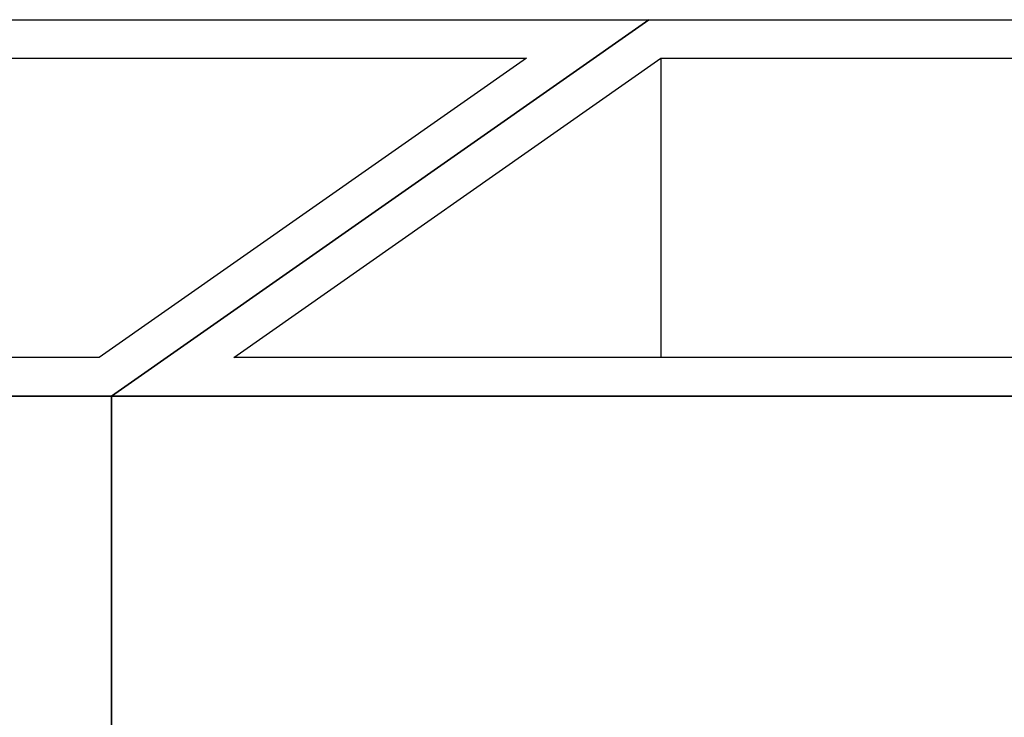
# Model space of a CAD drawing. Header units: millimetres. Extents: x 11359 to 209982, y 9392 to 44475.
# Tile 18 of 32: x 142572 to 144868, y 38613 to 40239. Entities that reach past the tile are written whole.
import ezdxf

# ---------------------------------------------------------------- set-up
doc = ezdxf.new("R2010")
doc.units = ezdxf.units.MM
doc.layers.add('Obudowa', color=7, linetype='Continuous')

msp = doc.modelspace()

# ---------------------------------------------------------------- linework, layer by layer
at = {"elevation": -31956992}
msp.add_lwpolyline([(140275.9, 39361.9), (142785.8, 39361.9), (142785.8, 36361.9), (140275.9, 36361.9)], close=True, dxfattribs=at)
at = {"layer": 'Obudowa'}
msp.add_line((144067.4, 40149.5, -31956992), (144067.4, 39451.9, -31956992), dxfattribs=at)
msp.add_line((144067.4, 40149.5, -31956992), (144067.4, 39451.9, -31956992), dxfattribs=at)
for points, elevation in [([(140275.9, 39361.9), (141529.2, 40239.5), (144039.1, 40239.5), (142785.8, 39361.9), (140275.9, 39361.9)], -31956992), ([(142785.8, 39361.9), (144039.1, 40239.5), (151199.1, 40239.5), (149945.8, 39361.9), (142785.8, 39361.9)], -31956992), ([(149945.8, 39361.9), (149945.8, 39361.9), (149945.8, 36361.9), (142785.8, 36361.9), (142785.8, 39361.9), (149945.8, 39361.9)], 530767872)]:
    msp.add_lwpolyline(points, dxfattribs=dict(at, elevation=elevation))
at = {"layer": 'Obudowa', "elevation": -31956992}
for points in [[(140561.4, 39451.9), (141557.6, 40149.5), (143753.6, 40149.5), (142757.4, 39451.9)], [(143071.2, 39451.9), (144067.4, 40149.5), (150913.6, 40149.5), (149917.4, 39451.9)]]:
    msp.add_lwpolyline(points, close=True, dxfattribs=at)

doc.saveas('drawing.dxf')
